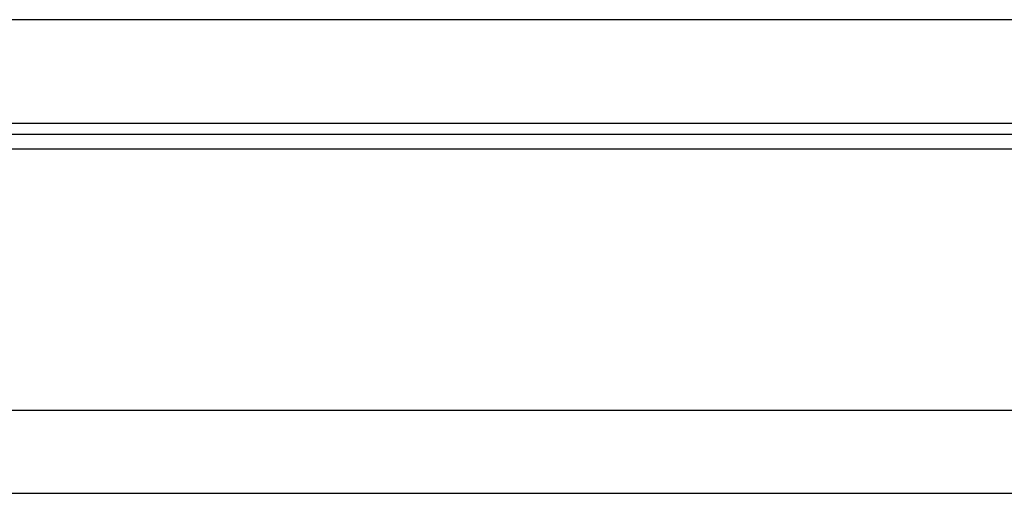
# Model space of a CAD drawing. Header units: millimetres. Extents: x 23 to 524, y 152 to 321.
# Tile 26 of 57: x 382 to 406, y 178 to 189. Entities that reach past the tile are written whole.
import ezdxf

# ---------------------------------------------------------------- set-up
doc = ezdxf.new("R2010")
doc.units = ezdxf.units.MM
doc.header["$LTSCALE"] = 0.15
doc.layers.add('2', color=7, linetype='CONTINUOUS', true_color=0xffffff)
doc.layers.add('OUT', color=3, linetype='CONTINUOUS')

msp = doc.modelspace()

# ---------------------------------------------------------------- linework, layer by layer
at = {"layer": '2', "color": 0, "linetype": 'Continuous'}
for p, q in [((278.114, 186.18), (524.372, 186.18)), ((278.335, 185.827), (524.372, 185.827)), ((279.975, 179.534), (524.372, 179.534)), ((224.372, 177.534), (524.372, 177.534))]:
    msp.add_line(p, q, dxfattribs=at)
at = {"layer": 'OUT', "color": 0}
for p, q in [((444.622, 188.934), (354.122, 188.934)), ((444.622, 186.434), (354.122, 186.434))]:
    msp.add_line(p, q, dxfattribs=at)

doc.saveas('drawing.dxf')
